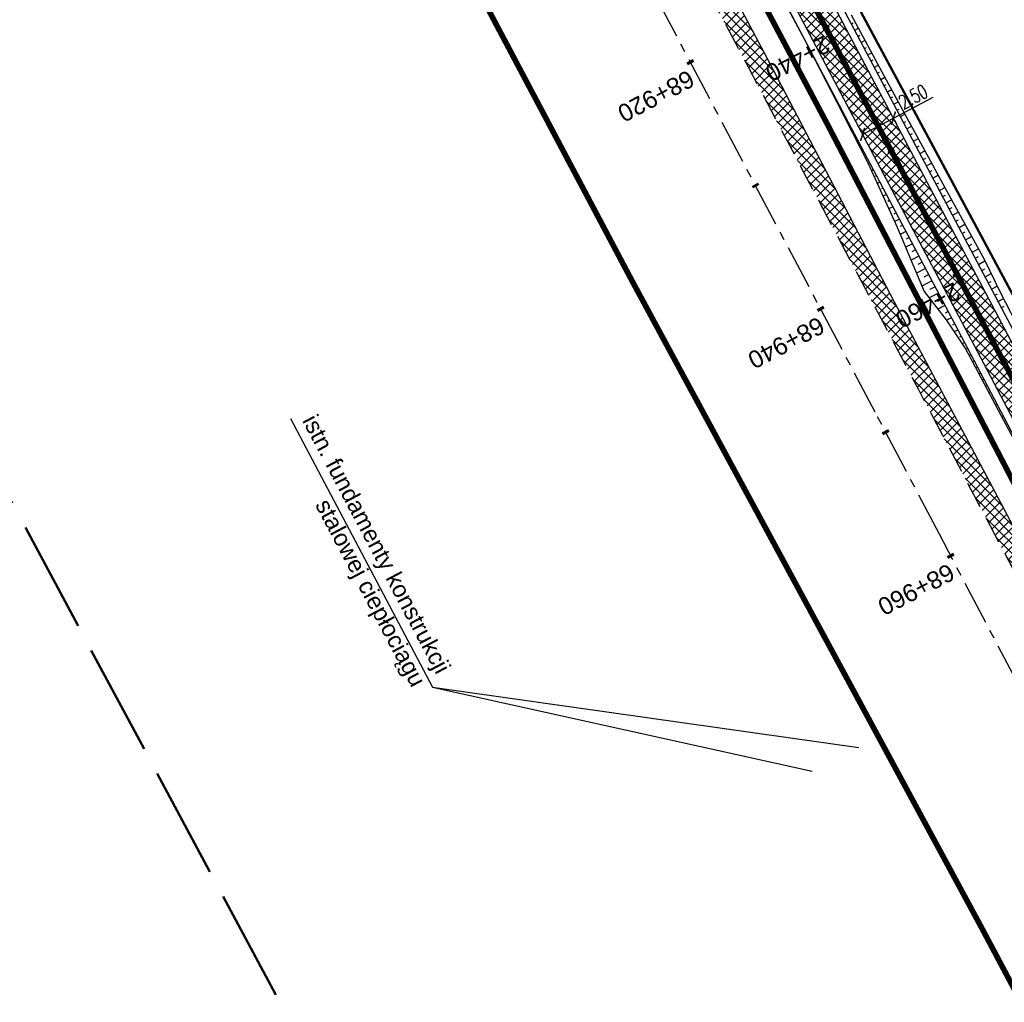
# Model space of a CAD drawing. Header units: metres. Extents: x 7529615 to 7533751, y 5721195 to 5727898.
# Tile 56 of 138: x 7530796 to 7530867, y 5725572 to 5725643. Entities that reach past the tile are written whole.
import ezdxf

# ---------------------------------------------------------------- set-up
doc = ezdxf.new("R2010")
doc.units = ezdxf.units.M
doc.header["$PDMODE"] = 1
doc.header["$PDSIZE"] = 0.3
for name, pattern in [('CENTER', [50.8, 31.75, -6.35, 6.35, -6.35]), ('CENTER2', [28.575, 19.05, -3.175, 3.175, -3.175]), ('HIDDEN', [9.525, 6.35, -3.175]), ('L_0_09', [2.5, 2, -0.5])]:
    doc.linetypes.add(name, pattern=pattern)
for name, color, linetype in [('C-DROGI-SYTUACJA-ETYKIETY', 7, 'Continuous'), ('D-hatch-pobocza', 131, 'Continuous'), ('D-pobocza', 60, 'Continuous'), ('D-rowy', 160, 'Continuous'), ('D-skarpa', 2, 'Continuous'), ('D-skarpa-kreskowanie', 2, 'Continuous'), ('D-wymiary', 1, 'Continuous')]:
    doc.layers.add(name, color=color, linetype=linetype)
for name, color, linetype, lineweight, true_color in [('D-hatch-ciag-pieszo-rowerowy', 7, 'Continuous', 13, 0xff9f80), ('D-linia-podzialowa-ZRID', 7, 'Continuous', 50, 0x40ff00), ('zakres-mdcp', 7, 'L_0_09', 50, 0xff05ff)]:
    doc.layers.add(name, color=color, linetype=linetype, lineweight=lineweight, true_color=true_color)
for name, color, linetype, lineweight in [('D-krawędzie', 3, 'Continuous', 30), ('D-obrzeża', 2, 'Continuous', 30), ('D-opisy', 2, 'Continuous', 30), ('D-oś', 2, 'CENTER', 30), ('D-pas-drogowy', 7, 'HIDDEN', 50)]:
    doc.layers.add(name, color=color, linetype=linetype, lineweight=lineweight)
doc.layers.add('poprzeczki', color=7, linetype='Continuous', true_color=0x0000c7)
doc.styles.add('DIMTEXT', font='simplex.shx', dxfattribs={"width": 0.7})
doc.styles.get("Standard").update_dxf_attribs({"font": 'arial.ttf'})
doc.dimstyles.new('500', dxfattribs={"dimtxt": 1, "dimasz": 0.7, "dimexe": 0.2, "dimexo": 0.5, "dimgap": 0.2, "dimtad": 1, "dimrnd": 0.005, "dimzin": 0, "dimdsep": 46, "dimtxsty": 'DIMTEXT', "dimblk": 'ARCHTICK', "dimcen": 0, "dimclrd": 256, "dimclre": 256, "dimclrt": 2, "dimadec": 5, "dimazin": 0, "dimtfac": 1, "dimtofl": 0, "dimtmove": 0, "dimatfit": 3, "dimfxl": 1, "dimtolj": 1, "dimtzin": 0, "dimlwd": -1, "dimlwe": -1, "dimarcsym": 0})
pattern_1 = [(45, (0, 0), (-0.33675960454, 0.33675960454), []), (135, (0, 0), (-0.33675960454, -0.33675960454), [])]

# ---------------------------------------------------------------- blocks, each defined once
blk = doc.blocks.new('_ArchTick')
at = {"color": 0, "linetype": 'ByBlock', "const_width": 0.15}
blk.add_lwpolyline([(-0.5, -0.5), (0.5, 0.5)], dxfattribs=at)
blk = doc.blocks.new('*D60')
at = {"layer": 'D-wymiary', "transparency": 16777216}
for p, q in [((7530858.887, 5725635.605), (7530861.746, 5725637.115)), ((7530856.676, 5725634.438), (7530858.887, 5725635.605)), ((7530859.12, 5725635.163), (7530858.98, 5725635.429)), ((7530856.91, 5725633.996), (7530856.769, 5725634.261))]:
    blk.add_line(p, q, dxfattribs=at)
at = {"layer": 'Defpoints', "color": 0, "transparency": 16777216}
for p in [(7530858.887, 5725635.605), (7530858.887, 5725635.605), (7530856.676, 5725634.438)]:
    blk.add_point(p, dxfattribs=at)
at = {"layer": 'D-wymiary', "transparency": 16777216, "xscale": 0.6999999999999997, "yscale": 0.6999999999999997, "zscale": 0.6999999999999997}
for p, rotation in [((7530858.887, 5725635.605), 27.83216332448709), ((7530856.676, 5725634.438), 207.8321633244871)]:
    blk.add_blockref('_ArchTick', p, dxfattribs=dict(at, rotation=rotation))
at = {"layer": 'D-wymiary', "color": 2, "transparency": 16777216, "insert": (7530860.299, 5725637.143), "char_height": 1, "attachment_point": 5, "rotation": 27.83216, "style": 'DIMTEXT'}
blk.add_mtext('\\A1;2.50', dxfattribs=at)
blk = doc.blocks.new('AeccTickLine')
at = {"color": 0, "linetype": 'ByBlock', "lineweight": -2}
blk.add_line((0, 1), (0, -1), dxfattribs=at)

msp = doc.modelspace()

# ---------------------------------------------------------------- hatches: boundary and pattern name
at = {"layer": 'D-hatch-ciag-pieszo-rowerowy'}
h = msp.add_hatch(dxfattribs=at)
h.set_pattern_fill('ANSI37', color=256, scale=0.15, style=0)
h.set_pattern_definition(pattern_1)
edge = h.paths.add_edge_path()
edge.add_line((7530818.124, 5725713.249), (7530816.54, 5725710.847))
edge.add_line((7530816.54, 5725710.847), (7530819.007, 5725705.983))
edge.add_line((7530819.007, 5725705.983), (7530845.281, 5725656.022))
edge.add_line((7530845.281, 5725656.022), (7530865.098, 5725618.485))
edge.add_line((7530865.098, 5725618.485), (7530869.71, 5725609.719))
edge.add_line((7530869.71, 5725609.719), (7530876.809, 5725596.199))
edge.add_arc((7530894.516, 5725605.497), 20, 207.7039, 238.14424)
edge.add_line((7530883.96, 5725588.51), (7530886.535, 5725586.909))
edge.add_arc((7530875.98, 5725569.922), 20, 27.7039, 58.14424, ccw=False)
edge.add_line((7530893.687, 5725579.22), (7530895.076, 5725576.575))
edge.add_line((7530895.076, 5725576.575), (7530899.583, 5725578.804))
edge.add_line((7530899.583, 5725578.804), (7530895.584, 5725580.984))
edge.add_arc((7530877.877, 5725571.686), 20, 27.7039, 58.14424)
edge.add_line((7530888.433, 5725588.674), (7530885.858, 5725590.274))
edge.add_arc((7530896.413, 5725607.262), 20, 207.7039, 238.14424, ccw=False)
edge.add_line((7530878.706, 5725597.964), (7530871.923, 5725610.881))
edge.add_line((7530871.923, 5725610.881), (7530867.31, 5725619.651))
edge.add_line((7530867.31, 5725619.651), (7530847.493, 5725657.187))
edge.add_line((7530847.493, 5725657.187), (7530821.219, 5725707.149))
edge.add_line((7530821.219, 5725707.149), (7530818.124, 5725713.249))
at = {"layer": 'D-hatch-pobocza'}
h = msp.add_hatch(dxfattribs=at)
h.set_pattern_fill('ANSI37', color=256, scale=0.15, style=0)
h.set_pattern_definition(pattern_1)
h.paths.add_polyline_path([(7530850.03, 5725639.55), (7530838.26, 5725661.68), (7530828.61, 5725680.54), (7530814.732, 5725707.81), (7530813.812, 5725705.117), (7530824.739, 5725684.389), (7530840.856, 5725653.693), (7530860.675, 5725616.154), (7530865.283, 5725607.394), (7530878.05, 5725583.08), (7530883.104, 5725573.52), (7530886.053, 5725572.463), (7530871.95, 5725597.92), (7530858.97, 5725622.4)])

# ---------------------------------------------------------------- linework, layer by layer
at = {"layer": 'D-krawędzie', "linetype": 'HIDDEN', "ltscale": 0.3, "flags": 128}
msp.add_lwpolyline([(7530572.01, 5726166.06), (7530620.381, 5726072.761), (7530641.555, 5726032.008), (7530660.961, 5725995.07), (7530689.128, 5725941.54), (7530707.336, 5725907.032), (7530725.256, 5725873.093), (7530743.97, 5725837.654), (7530770.527, 5725787.119), (7530787.864, 5725754.267), (7530809.898, 5725712.542), (7530824.739, 5725684.389), (7530840.856, 5725653.693), (7530860.675, 5725616.154), (7530865.283, 5725607.394), (7530878.05, 5725583.08), (7530918.172, 5725507.178), (7530950.163, 5725446.305), (7530993.419, 5725364.265), (7531022.766, 5725308.719), (7531053.81, 5725249.872), (7531081.166, 5725197.875), (7531103.902, 5725154.541), (7531128.123, 5725108.448), (7531149.3, 5725068.25), (7531167.38, 5725033.767), (7531197.165, 5724976.988), (7531228.151, 5724918.034), (7531253.153, 5724870.491), (7531286.796, 5724806.654), (7531306.74, 5724768.665), (7531335.094, 5724714.652), (7531357.319, 5724672.439), (7531373.645, 5724641.454), (7531392.162, 5724605.999), (7531418.48, 5724555.853), (7531439.727, 5724515.582), (7531468.399, 5724461.077), (7531491.782, 5724416.528), (7531531.99, 5724339.833), (7531557.227, 5724291.659), (7531569.852, 5724267.577), (7531591.376, 5724226.548), (7531610.004, 5724191.103), (7531616.883, 5724177.999), (7531629.985, 5724153.025), (7531641.007, 5724132.022), (7531664.906, 5724087.617), (7531677.644, 5724064.786), (7531683.112, 5724054.988), (7531686.753, 5724048.18), (7531695.448, 5724031.697), (7531703.749, 5724015.917), (7531709.214, 5724005.514), (7531719.389, 5723986.147), (7531726.295, 5723973), (7531732.741, 5723960.736), (7531735.13, 5723956.19)], dxfattribs=at)
at = {"layer": 'D-linia-podzialowa-ZRID', "color": 12, "ltscale": 15, "true_color": 0xc70000}
msp.add_lwpolyline([(7530735.223, 5725875.667), (7530752.504, 5725842.155), (7530778.311, 5725793.501), (7530797.5, 5725756.382), (7530812.519, 5725728.289), (7530820.039, 5725713.16), (7530822.422, 5725710.194), (7530833.155, 5725688.801), (7530849.629, 5725656.159), (7530867.983, 5725621.964), (7530872.63, 5725612.888), (7530880.354, 5725597.595), (7530883.839, 5725593.389), (7530891.782, 5725587.763), (7530895.039, 5725584.281), (7530897.034, 5725580.941), (7530900.952, 5725579.946), (7530904.81, 5725571.977)], dxfattribs=at)
at = {"layer": 'D-obrzeża'}
for points in [[(7530899.583, 5725578.804), (7530896.833, 5725580.303, -0.131848), (7530894.957, 5725582.092, 0.117448), (7530888.433, 5725588.674), (7530885.858, 5725590.274, -0.133608), (7530878.706, 5725597.964), (7530871.923, 5725610.881), (7530867.31, 5725619.651), (7530847.493, 5725657.187), (7530831.376, 5725687.881), (7530821.219, 5725707.149)], [(7530819.007, 5725705.983), (7530829.164, 5725686.717), (7530845.281, 5725656.022), (7530865.098, 5725618.485), (7530869.71, 5725609.719), (7530876.809, 5725596.199, 0.133608), (7530883.96, 5725588.51), (7530886.535, 5725586.909, -0.133608), (7530893.687, 5725579.22), (7530895.076, 5725576.576)]]:
    msp.add_lwpolyline(points, format="xyb", dxfattribs=at)
at = {"layer": 'D-opisy'}
for points in [[(7530815.676, 5725614.065), (7530825.855, 5725594.812), (7530853.06, 5725588.78)], [(7530825.855, 5725594.812), (7530856.4, 5725590.48)]]:
    msp.add_lwpolyline(points, dxfattribs=at)
at = {"layer": 'D-oś', "ltscale": 0.1}
msp.add_lwpolyline([(7530915.075, 5725505.546), (7530874.954, 5725581.449), (7530862.185, 5725605.765), (7530857.579, 5725614.523), (7530837.759, 5725652.063), (7530821.642, 5725682.76), (7530806.803, 5725710.907), (7530784.769, 5725752.633), (7530767.43, 5725785.489), (7530740.873, 5725836.023), (7530722.161, 5725871.458), (7530704.24, 5725905.399), (7530686.032, 5725939.909), (7530657.862, 5725993.442), (7530638.453, 5726030.387), (7530594.845, 5726110.895), (7530594.845, 5726110.895), (7530594.845, 5726110.895), (7530540.21, 5726214.45)], dxfattribs=at)
at = {"layer": 'D-oś', "linetype": 'CENTER2', "lineweight": 35, "ltscale": 0.2}
msp.add_lwpolyline([(7530731.225, 5725876.244), (7530749.941, 5725840.801), (7530776.607, 5725790.321), (7530793.835, 5725757.415), (7530804.978, 5725736.313, -0.004099), (7530807.239, 5725731.945), (7530820.113, 5725706.566), (7530830.27, 5725687.299), (7530846.387, 5725656.605), (7530866.204, 5725619.068), (7530877.76, 5725597.076, 0.133536), (7530884.909, 5725589.392), (7530887.484, 5725587.792, -0.133608), (7530894.636, 5725580.102), (7530904.4, 5725561.506, -0.112773)], format="xyb", dxfattribs=at)
at = {"layer": 'D-pas-drogowy', "ltscale": 0.2, "flags": 128}
msp.add_lwpolyline([(7531633.019, 5724182.834, 0.4, 0.4, 0), (7531617.559, 5724211.608, 0.4, 0.4, 0), (7531566.784, 5724302.736, 0.4, 0.4, 0), (7531538.419, 5724356.47, 0.4, 0.4, 0), (7531526.32, 5724379.39, 0.4, 0.4, 0), (7531516.102, 5724393.607, 0.4, 0.4, 0.001485), (7531513.78, 5724396.838, 0.4, 0.4, 0), (7531501.87, 5724413.41, 0.4, 0.4, 0), (7531474.926, 5724464.508, 0.4, 0.4, 0), (7531446.2, 5724518.992, 0.4, 0.4, 0), (7531424.962, 5724559.262, 0.4, 0.4, 0), (7531398.444, 5724609.566, 0.4, 0.4, 0), (7531379.647, 5724645.216, 0.4, 0.4, 0), (7531365.23, 5724672.56, 0.4, 0.4, 0), (7531341.306, 5724717.915, 0.4, 0.4, 0), (7531312.9, 5724771.789, 0.4, 0.4, 0), (7531292.591, 5724810.307, 0.4, 0.4, 0), (7531259.392, 5724873.271, 0.4, 0.4, 0), (7531233.74, 5724921.923, 0.4, 0.4, 0), (7531203.073, 5724980.092, 0.4, 0.4, 0), (7531173.471, 5725036.225, 0.4, 0.4, 0), (7531168.27, 5725046.09, 0.4, 0.4, 0), (7531172.29, 5725062.58, 0.4, 0.4, 0), (7531166.31, 5725074.58, 0.4, 0.4, 0), (7531150.32, 5725079.6, 0.4, 0.4, 0), (7531141.5, 5725096.43, 0.4, 0.4, 0), (7531109.312, 5725157.814, 0.4, 0.4, 0), (7531086.641, 5725201.048, 0.4, 0.4, 0), (7531059.198, 5725253.384, 0.4, 0.4, 0), (7531028.207, 5725312.489, 0.4, 0.4, 0), (7530999.105, 5725367.99, 0.4, 0.4, 0), (7530956.248, 5725449.725, 0.4, 0.4, 0), (7530924.398, 5725510.464, 0.4, 0.4, 0), (7530897.51, 5725561.74, 0.4, 0.4, 0), (7530894.46, 5725566.14, 0.4, 0.4, 0), (7530892.16, 5725570.49, 0.4, 0.4, 0), (7530869.363, 5725613.307, 0.4, 0.4, 0), (7530861.694, 5725627.705, 0.4, 0.4, 0), (7530852.74, 5725644.52, 0.4, 0.4, 0), (7530831.51, 5725684.2, 0.4, 0.4, 0), (7530811.13, 5725722.52, 0.4, 0.4, 0), (7530792.348, 5725757.941, 0.4, 0.4, 0), (7530768.03, 5725803.8, 0.4, 0.4, 0), (7530748.769, 5725840.179, 0.4, 0.4, 0), (7530727.7, 5725879.97, 0.4, 0.4, 0), (7530712.098, 5725909.545, 0.4, 0.4, 0), (7530693.644, 5725944.645, 0.4, 0.4, 0), (7530665.702, 5725997.539, 0.4, 0.4, 0), (7530641.76, 5726042.88, 0.4, 0.4, 0), (7530616.5, 5726091.48, 0.4, 0.4, 0), (7530604.628, 5726114.32, 0.4, 0.4, -0.007763), (7530602.5, 5726118.43, 0.4, 0.4, 0), (7530603.992, 5726123.395, 0.4, 0.4, 0), (7530606.53, 5726131.84, 0.4, 0.4, 0), (7530603.27, 5726136.83, 0.4, 0.4, 0), (7530593.776, 5726151.369, 0.4, 0.4, 0), (7530590.203, 5726156.84, 0.4, 0.4, 0), (7530583.3, 5726167.41, 0.4, 0.4, 0), (7530580.578, 5726170.428, 0.4, 0.4, 0), (7530575.85, 5726175.67, 0.4, 0.4, 0), (7530569.01, 5726186.66, 0.4, 0.4, 0), (7530562.555, 5726199.189, 0.4, 0.4, 0), (7530555.67, 5726211.39, 0.4, 0.4, 0), (7530548.29, 5726224.23, 0.4, 0.4, 0), (7530540.58, 5726237.71, 0.4, 0.4, 0), (7530532.68, 5726252.65, 0.4, 0.4, 0), (7530524.06, 5726269.35, 0.4, 0.4, 0), (7530502.82, 5726309.91, 0.4, 0.4, 0), (7530488.83, 5726336.63, 0.4, 0.4, 0), (7530466.03, 5726380.16, 0.4, 0.4, 0), (7530438.47, 5726432.77, 0.4, 0.4, 0), (7530424.53, 5726459.09, 0.4, 0.4, 0), (7530401.63, 5726502.97, 0.4, 0.4, 0), (7530383.38, 5726538.06, 0.4, 0.4, 0), (7530353.97, 5726593.52, 0.4, 0.4, 0), (7530338.47, 5726622.74, 0.4, 0.4, 0), (7530322.01, 5726653.88, 0.4, 0.4, 0), (7530297.54, 5726700.33, 0.4, 0.4, 0), (7530287.38, 5726719.6, 0.4, 0.4, 0), (7530285.95, 5726722.316, 0.4, 0.4, 0), (7530280.26, 5726733.12, 0.4, 0.4, 0), (7530266.73, 5726758.74, 0.4, 0.4, 0), (7530260.42, 5726770.47, 0.4, 0.4, 0), (7530253.25, 5726783.82, 0.4, 0.4, 0), (7530244.95, 5726799.33, 0.4, 0.4, 0), (7530239.39, 5726808.49, 0.4, 0.4, 0), (7530238.29, 5726807.9, 0.4, 0.4, 0), (7530218.11, 5726850.67, 0.4, 0.4, 0), (7530175.907, 5726928.168, 0.4, 0.4, 0), (7530096.68, 5727076.15, 0.4, 0.4, 0), (7530094.68, 5727079.89, 0.4, 0.4, 0), (7530064.597, 5727135.523, 0.4, 0.4, 0), (7530046.731, 5727168.892, 0.4, 0.4, 0), (7530025.803, 5727208.461, 0.4, 0.4, 0), (7530012.847, 5727232.979, 0.4, 0.4, 0), (7529994.15, 5727268.45, 0.4, 0.4, 0), (7529981.671, 5727291.93, 0.4, 0.4, 0), (7529949.89, 5727351.73, 0.4, 0.4, 0), (7529924.75, 5727399.03, 0.4, 0.4, 0), (7529915.516, 5727417.1, 0.4, 0.4, 0), (7529885.83, 5727475.19, 0.4, 0.4, 0), (7529862.56, 5727519.97, 0.4, 0.4, 0), (7529852.985, 5727538.191, 0.4, 0.4, 0), (7529836.513, 5727569.511, 0.4, 0.4, 0), (7529815.369, 5727609.141, 0.4, 0.4, 0), (7529792.795, 5727651.247, 0.4, 0.4, 0), (7529774.199, 5727685.858, 0.4, 0.4, 0), (7529746.966, 5727736.059, 0.4, 0.4, 0), (7529733.92, 5727757.62, 0.4, 0.4, 0), (7529708.607, 5727806.389, 0.4, 0.4, 0), (7529688.492, 5727796.345, 0.4, 0.4, 0), (7529723.55, 5727729.88, 0.4, 0.4, 0), (7529725.42, 5727730.2, 0.4, 0.4, 0), (7529735.38, 5727711.28, 0.4, 0.4, 0), (7529739.21, 5727707.77, 0.4, 0.4, 0), (7529753.31, 5727681.13, 0.4, 0.4, 0), (7529755.178, 5727682.114, 0.4, 0.4, 0), (7529792.102, 5727611.923, 0.4, 0.4, 0), (7529811.741, 5727574.662, 0.4, 0.4, 0), (7529835.194, 5727530.193, 0.4, 0.4, 0), (7529857.56, 5727487.787, 0.4, 0.4, 0), (7529875.155, 5727454.426, 0.4, 0.4, 0), (7529890.63, 5727425.131, 0.4, 0.4, 0), (7529900.671, 5727406.159, 0.4, 0.4, 0), (7529953.284, 5727306.747, 0.4, 0.4, 0), (7529983.208, 5727250.207, 0.4, 0.4, 0), (7530015.379, 5727189.42, 0.4, 0.4, 0), (7530062.319, 5727099.625, 0.4, 0.4, 0), (7530100.06, 5727027.16, 0.4, 0.4, 0), (7530105.06, 5727018.32, 0.4, 0.4, 0), (7530143.175, 5726945.066, 0.4, 0.4, 0), (7530170.547, 5726892.961, 0.4, 0.4, 0), (7530195.92, 5726850.75, 0.4, 0.4, 0), (7530194.71, 5726849.15, 0.4, 0.4, 0), (7530197.22, 5726845.06, 0.4, 0.4, 0), (7530254.03, 5726738.21, 0.4, 0.4, 0), (7530261.371, 5726724.163, 0.4, 0.4, 0), (7530281.54, 5726685.57, 0.4, 0.4, 0), (7530289.214, 5726671.967, 0.4, 0.4, 0), (7530300.51, 5726651.778, 0.4, 0.4, 0), (7530303.939, 5726645.168, 0.4, 0.4, 0), (7530334.708, 5726583.665, 0.4, 0.4, 0), (7530397.759, 5726458.5, 0.4, 0.4, 0), (7530450.41, 5726357.28, 0.4, 0.4, 0), (7530482.4, 5726303.41, 0.4, 0.4, 0), (7530483.688, 5726301.003, 0.4, 0.4, 0), (7530491.35, 5726283.94, 0.4, 0.4, 0), (7530512.67, 5726243.78, 0.4, 0.4, 0), (7530529.43, 5726209.46, 0.4, 0.4, 0), (7530571.29, 5726130.56, 0.4, 0.4, 0), (7530581.28, 5726107.21, 0.4, 0.4, 0), (7530591.16, 5726088.44, 0.4, 0.4, 0), (7530597.42, 5726080.68, 0.4, 0.4, 0), (7530607.21, 5726063.51, 0.4, 0.4, 0), (7530610.82, 5726061.93, 0.4, 0.4, 0), (7530634.935, 5726016.147, 0.4, 0.4, 0), (7530642.914, 5726001.078, 0.4, 0.4, 0), (7530695.12, 5725902.09, 0.4, 0.4, 0), (7530708.718, 5725876.303, 0.4, 0.4, 0), (7530755.54, 5725787.51, 0.4, 0.4, 0), (7530802.56, 5725694.925, 0.4, 0.4, 0), (7530840.085, 5725624.059, 0.4, 0.4, 0), (7530865.243, 5725577.494, 0.4, 0.4, 0), (7530914.557, 5725484.684, 0.4, 0.4, 0), (7530964.182, 5725390.836, 0.4, 0.4, 0), (7531008.007, 5725307.954, 0.4, 0.4, 0), (7531059.253, 5725211.041, 0.4, 0.4, 0), (7531127.66, 5725081.67, 0.4, 0.4, 0), (7531345.12, 5724669.94, 0.4, 0.4, 0), (7531388.464, 5724586.93, 0.4, 0.4, 0), (7531412.35, 5724541.183, 0.4, 0.4, 0), (7531482.09, 5724407.62, 0.4, 0.4, 0), (7531504.02, 5724366.79, 0.4, 0.4, 0), (7531519.374, 5724337.52, 0.4, 0.4, 0), (7531563.749, 5724252.932, 0.4, 0.4, 0), (7531602.175, 5724179.681, 0.4, 0.4, 0), (7531619.177, 5724147.204, 0.4, 0.4, 0), (7531625.038, 5724135.635, 0.4, 0.4, 0), (7531656.796, 5724073.316, 0.4, 0.4, 0), (7531675.12, 5724037.36, 0.4, 0.4, 0), (7531682.71, 5724022.92, 0.4, 0.4, 0), (7531705.565, 5723979.811, 0.4, 0.4, 0), (7531736.606, 5723921.262, 0.4, 0.4, 0), (7531750.46, 5723895.13, 0.4, 0.4, 0), (7531740.77, 5723886.56, 0.4, 0.4, 0), (7531732.86, 5723885, 0.4, 0.4, 0), (7531722.18, 5723887.77, 0.4, 0.4, 0), (7531729.87, 5723862.17, 0.4, 0.4, 0), (7531742.92, 5723861.93, 0.4, 0.4, 0), (7531763.71, 5723859.52, 0.4, 0.4, 0), (7531768.42, 5723854.12, 0.4, 0.4, 0), (7531787.42, 5723817.97, 0.4, 0.4, 0), (7531795.57, 5723809.82, 0.4, 0.4, 0), (7531816.347, 5723819.85, 0.4, 0.4, 0), (7531816.347, 5723819.85, 0.4, 0.4, 0), (7531805.06, 5723843.23, 0.4, 0.4, 0), (7531803.61, 5723886.23, 0.4, 0.4, 0), (7531803.61, 5723886.23, 0.4, 0.4, 0), (7531780.08, 5723929.25, 0.4, 0.4, 0), (7531758.69, 5723936.76, 0.4, 0.4, 0), (7531749.359, 5723946.412, 0.4, 0.4, 0), (7531742.71, 5723953.29, 0.4, 0.4, 0), (7531735.177, 5723967.878, 0.4, 0.4, 0), (7531722.37, 5723992.68, 0.4, 0.4, 0), (7531705.042, 5724030.886, 0.4, 0.4, 0), (7531699.47, 5724043.17, 0.4, 0.4, 0), (7531692.69, 5724058.11, 0.4, 0.4, 0), (7531679.672, 5724084.017, 0.4, 0.4, 0), (7531674.55, 5724094.21, 0.4, 0.4, 0), (7531666.633, 5724114.003, 0.4, 0.4, 0), (7531649, 5724153.82, 0.4, 0.4, 0), (7531641.49, 5724149.34, 0.4, 0.4, 0), (7531626.04, 5724179.34, 0.4, 0.4, 0), (7531633.03, 5724182.84, 0, 0, 0)], format="xyseb", dxfattribs=at)
at = {"layer": 'D-pobocza'}
msp.add_lwpolyline([(7530886.053, 5725572.463), (7530871.95, 5725597.92), (7530858.97, 5725622.4), (7530850.03, 5725639.55), (7530838.26, 5725661.68), (7530828.61, 5725680.54), (7530814.732, 5725707.81)], dxfattribs=at)
for points in [[(7530896.348, 5725580.605), (7530896.027, 5725581.217, 0.133608), (7530888.697, 5725589.099), (7530886.121, 5725590.699, -0.133608), (7530879.149, 5725598.196), (7530872.366, 5725611.113), (7530867.752, 5725619.884), (7530847.935, 5725657.42), (7530831.819, 5725688.114), (7530821.661, 5725707.382)], [(7530818.565, 5725705.75), (7530828.721, 5725686.485), (7530844.838, 5725655.79), (7530864.656, 5725618.252), (7530869.267, 5725609.486), (7530876.366, 5725595.967, 0.133608), (7530883.697, 5725588.085), (7530886.272, 5725586.485, -0.133608), (7530893.244, 5725578.988), (7530894.624, 5725576.36)]]:
    msp.add_lwpolyline(points, format="xyb", dxfattribs=at)
at = {"layer": 'D-rowy', "linetype": 'HIDDEN', "ltscale": 0.1, "const_width": 0.4, "flags": 128}
msp.add_lwpolyline([(7530883.811, 5725577.738), (7530881.989, 5725581.825), (7530870.795, 5725603.155), (7530854.16, 5725635.155), (7530838.136, 5725665.424), (7530816.674, 5725707.159)], dxfattribs=at)
at = {"layer": 'D-skarpa', "linetype": 'Continuous'}
for points in [[(7530850.155, 5725645.665), (7530852.508, 5725641.253), (7530854.798, 5725636.808), (7530857.074, 5725632.356), (7530859.152, 5725627.799), (7530861.089, 5725623.168), (7530862.669, 5725621.146), (7530864.043, 5725619.073), (7530864.522, 5725618.18), (7530866.399, 5725614.667), (7530873.469, 5725601.437)], [(7530855.854, 5725643.02), (7530858.221, 5725638.615), (7530863.006, 5725629.833), (7530865.409, 5725625.448), (7530866.52, 5725623.179), (7530868.107, 5725620.073)]]:
    msp.add_lwpolyline(points, dxfattribs=at)
at = {"layer": 'D-skarpa-kreskowanie', "linetype": 'Continuous'}
for p, q in [((7530851.834, 5725642.517, 107.582), (7530851.843, 5725642.521, 107.579)), ((7530852.069, 5725642.075, 107.581), (7530852.073, 5725642.077, 107.581)), ((7530855.884, 5725642.364, 107.712), (7530856.01, 5725642.43, 107.618)), ((7530856.118, 5725641.922, 107.713), (7530856.372, 5725642.056, 107.522)), ((7530852.31, 5725641.637, 107.581), (7530852.305, 5725641.634, 107.58)), ((7530852.543, 5725641.195, 107.582), (7530852.541, 5725641.194, 107.58)), ((7530856.351, 5725641.479, 107.714), (7530856.48, 5725641.547, 107.617)), ((7530856.585, 5725641.037, 107.715), (7530856.845, 5725641.175, 107.518)), ((7530852.777, 5725640.753, 107.582), (7530852.768, 5725640.748, 107.576)), ((7530856.818, 5725640.595, 107.715), (7530856.95, 5725640.665, 107.616)), ((7530853.01, 5725640.311, 107.583), (7530853.004, 5725640.307, 107.578)), ((7530853.244, 5725639.868, 107.584), (7530853.226, 5725639.859, 107.571)), ((7530857.051, 5725640.153, 107.716), (7530857.319, 5725640.294, 107.515)), ((7530857.285, 5725639.711, 107.717), (7530857.42, 5725639.782, 107.615)), ((7530853.477, 5725639.426, 107.585), (7530853.466, 5725639.421, 107.576)), ((7530853.711, 5725638.984, 107.585), (7530853.684, 5725638.97, 107.566)), ((7530857.518, 5725639.269, 107.718), (7530857.792, 5725639.413, 107.511)), ((7530853.944, 5725638.542, 107.586), (7530853.929, 5725638.534, 107.575)), ((7530857.752, 5725638.826, 107.718), (7530857.89, 5725638.9, 107.614)), ((7530857.985, 5725638.384, 107.719), (7530858.266, 5725638.532, 107.507)), ((7530854.178, 5725638.1, 107.587), (7530854.143, 5725638.081, 107.561)), ((7530854.411, 5725637.658, 107.588), (7530854.391, 5725637.647, 107.573)), ((7530858.219, 5725637.942, 107.72), (7530858.362, 5725638.018, 107.612)), ((7530858.452, 5725637.5, 107.721), (7530858.744, 5725637.654, 107.5)), ((7530854.644, 5725637.215, 107.588), (7530854.601, 5725637.192, 107.555)), ((7530858.686, 5725637.058, 107.721), (7530858.835, 5725637.136, 107.609)), ((7530854.878, 5725636.773, 107.589), (7530854.854, 5725636.761, 107.571)), ((7530855.111, 5725636.331, 107.59), (7530855.057, 5725636.303, 107.549)), ((7530858.919, 5725636.616, 107.722), (7530859.223, 5725636.776, 107.493)), ((7530859.152, 5725636.173, 107.723), (7530859.307, 5725636.255, 107.606)), ((7530855.345, 5725635.889, 107.591), (7530855.315, 5725635.873, 107.568)), ((7530855.578, 5725635.447, 107.591), (7530855.512, 5725635.412, 107.542)), ((7530859.386, 5725635.731, 107.724), (7530859.701, 5725635.898, 107.486)), ((7530855.812, 5725635.005, 107.592), (7530855.776, 5725634.986, 107.565)), ((7530859.619, 5725635.289, 107.724), (7530859.78, 5725635.374, 107.603)), ((7530859.853, 5725634.847, 107.725), (7530860.18, 5725635.02, 107.478)), ((7530856.045, 5725634.563, 107.593), (7530855.967, 5725634.522, 107.534)), ((7530856.278, 5725634.12, 107.594), (7530856.237, 5725634.098, 107.562)), ((7530860.086, 5725634.405, 107.726), (7530860.253, 5725634.493, 107.6)), ((7530860.32, 5725633.963, 107.727), (7530860.658, 5725634.142, 107.471)), ((7530856.512, 5725633.678, 107.594), (7530856.423, 5725633.631, 107.527)), ((7530860.553, 5725633.52, 107.727), (7530860.725, 5725633.611, 107.597)), ((7530856.745, 5725633.236, 107.595), (7530856.698, 5725633.211, 107.559)), ((7530856.979, 5725632.794, 107.596), (7530856.878, 5725632.741, 107.52)), ((7530860.786, 5725633.078, 107.728), (7530861.137, 5725633.263, 107.464)), ((7530861.02, 5725632.636, 107.729), (7530861.198, 5725632.73, 107.594)), ((7530857.212, 5725632.352, 107.597), (7530857.158, 5725632.323, 107.555)), ((7530857.446, 5725631.91, 107.597), (7530857.311, 5725631.838, 107.495)), ((7530861.253, 5725632.194, 107.73), (7530861.616, 5725632.385, 107.457)), ((7530857.679, 5725631.467, 107.598), (7530857.599, 5725631.425, 107.537)), ((7530861.487, 5725631.752, 107.73), (7530861.671, 5725631.849, 107.592)), ((7530861.72, 5725631.31, 107.731), (7530862.094, 5725631.507, 107.449)), ((7530857.913, 5725631.025, 107.599), (7530857.726, 5725630.927, 107.458)), ((7530858.146, 5725630.583, 107.6), (7530858.04, 5725630.527, 107.519)), ((7530861.954, 5725630.868, 107.732), (7530862.143, 5725630.968, 107.589)), ((7530862.187, 5725630.425, 107.733), (7530862.573, 5725630.629, 107.442)), ((7530858.379, 5725630.141, 107.6), (7530858.141, 5725630.015, 107.421)), ((7530862.421, 5725629.983, 107.733), (7530862.616, 5725630.086, 107.586)), ((7530862.654, 5725629.541, 107.734), (7530863.051, 5725629.751, 107.435)), ((7530858.613, 5725629.699, 107.601), (7530858.481, 5725629.629, 107.502)), ((7530858.846, 5725629.257, 107.602), (7530858.557, 5725629.104, 107.384)), ((7530862.887, 5725629.099, 107.735), (7530863.09, 5725629.206, 107.582)), ((7530859.08, 5725628.814, 107.602), (7530858.922, 5725628.731, 107.484)), ((7530859.313, 5725628.372, 107.603), (7530858.972, 5725628.192, 107.346)), ((7530863.121, 5725628.657, 107.735), (7530863.532, 5725628.874, 107.426)), ((7530859.547, 5725627.93, 107.604), (7530859.362, 5725627.833, 107.465)), ((7530863.354, 5725628.215, 107.736), (7530863.563, 5725628.325, 107.579)), ((7530863.588, 5725627.772, 107.737), (7530864.013, 5725627.997, 107.417)), ((7530859.78, 5725627.488, 107.605), (7530859.372, 5725627.273, 107.297)), ((7530860.014, 5725627.046, 107.605), (7530859.79, 5725626.928, 107.437)), ((7530863.821, 5725627.33, 107.738), (7530864.037, 5725627.444, 107.575)), ((7530864.055, 5725626.888, 107.738), (7530864.493, 5725627.12, 107.408)), ((7530860.247, 5725626.604, 107.606), (7530859.76, 5725626.346, 107.239)), ((7530864.288, 5725626.446, 107.739), (7530864.511, 5725626.564, 107.571)), ((7530864.522, 5725626.004, 107.74), (7530864.974, 5725626.243, 107.399)), ((7530860.714, 5725625.719, 107.608), (7530860.147, 5725625.42, 107.18)), ((7530860.48, 5725626.162, 107.607), (7530860.217, 5725626.022, 107.408)), ((7530864.755, 5725625.562, 107.741), (7530864.985, 5725625.683, 107.568)), ((7530861.181, 5725624.835, 107.609), (7530860.535, 5725624.494, 107.122)), ((7530860.947, 5725625.277, 107.608), (7530860.644, 5725625.117, 107.38)), ((7530864.988, 5725625.119, 107.741), (7530865.451, 5725625.364, 107.393)), ((7530861.414, 5725624.393, 107.61), (7530861.071, 5725624.212, 107.351)), ((7530865.222, 5725624.677, 107.742), (7530865.446, 5725624.796, 107.573)), ((7530865.455, 5725624.235, 107.743), (7530865.891, 5725624.465, 107.415)), ((7530861.648, 5725623.951, 107.611), (7530860.922, 5725623.568, 107.064)), ((7530861.881, 5725623.509, 107.611), (7530861.507, 5725623.311, 107.329)), ((7530865.689, 5725623.793, 107.744), (7530865.9, 5725623.904, 107.585)), ((7530865.922, 5725623.351, 107.744), (7530866.33, 5725623.566, 107.437)), ((7530862.115, 5725623.066, 107.612), (7530861.445, 5725622.713, 107.107)), ((7530866.156, 5725622.909, 107.746), (7530866.353, 5725623.013, 107.597)), ((7530862.348, 5725622.624, 107.613), (7530862.053, 5725622.468, 107.39)), ((7530862.581, 5725622.182, 107.614), (7530862.07, 5725621.912, 107.228)), ((7530866.389, 5725622.466, 107.751), (7530866.779, 5725622.672, 107.458)), ((7530866.623, 5725622.024, 107.757), (7530866.814, 5725622.126, 107.612)), ((7530862.815, 5725621.74, 107.614), (7530862.599, 5725621.626, 107.451)), ((7530863.048, 5725621.298, 107.616), (7530862.692, 5725621.11, 107.347)), ((7530863.282, 5725620.856, 107.621), (7530863.126, 5725620.773, 107.504)), ((7530863.515, 5725620.413, 107.627), (7530863.248, 5725620.272, 107.425)), ((7530863.749, 5725619.971, 107.632), (7530863.637, 5725619.912, 107.548)), ((7530863.982, 5725619.529, 107.638), (7530863.803, 5725619.435, 107.503)), ((7530864.216, 5725619.087, 107.644), (7530864.145, 5725619.05, 107.591)), ((7530864.449, 5725618.645, 107.649), (7530864.311, 5725618.572, 107.546)), ((7530864.682, 5725618.203, 107.655), (7530864.615, 5725618.167, 107.604)), ((7530864.915, 5725617.76, 107.661), (7530864.783, 5725617.691, 107.561)), ((7530865.147, 5725617.317, 107.666), (7530865.083, 5725617.284, 107.618)), ((7530865.38, 5725616.875, 107.672), (7530865.254, 5725616.809, 107.577)), ((7530865.613, 5725616.432, 107.678), (7530865.551, 5725616.4, 107.632)), ((7530865.845, 5725615.99, 107.683), (7530865.726, 5725615.927, 107.593)), ((7530866.078, 5725615.547, 107.689), (7530866.02, 5725615.516, 107.645)), ((7530866.31, 5725615.104, 107.695), (7530866.197, 5725615.045, 107.609)), ((7530866.543, 5725614.662, 107.7), (7530866.488, 5725614.633, 107.659)), ((7530866.775, 5725614.219, 107.706), (7530866.668, 5725614.163, 107.625))]:
    msp.add_line(p, q, dxfattribs=at)
at = {"layer": 'zakres-mdcp', "color": 202, "lineweight": 50, "ltscale": 4, "flags": 128}
msp.add_lwpolyline([(7531758.716, 5723850.032), (7531728.332, 5723851.794), (7531693.814, 5723894.136), (7531508.569, 5724248.602), (7531193.64, 5724847.394), (7530844.997, 5725516.068), (7530405.871, 5726335.327), (7530096.993, 5726929.301), (7529784.459, 5727520.373), (7529614.644, 5727842.41), (7529717.957, 5727897.667), (7529956.258, 5727449.278), (7530409.857, 5726589.568), (7530617.799, 5726197.499), (7530696.376, 5726240.903), (7530727.021, 5726177.862), (7530650.299, 5726135.481), (7530758.301, 5725929.636), (7531064.675, 5725351.856), (7531385.887, 5724741.515), (7531581.6, 5724370.323), (7531686.001, 5724174.745), (7531797.117, 5723955.134), (7531838.087, 5723957.501), (7531858.457, 5723931.987), (7531819.328, 5723892.549), (7531820.891, 5723857.614), (7531768.235, 5723832.41), (7531758.716, 5723850.032)], dxfattribs=at)

# ---------------------------------------------------------------- block references
at = {"layer": 'C-DROGI-SYTUACJA-ETYKIETY', "color": 2, "linetype": 'Continuous', "lineweight": 60, "xscale": 0.25, "yscale": 0.25, "zscale": 0.25}
for p, rotation in [((7530844.332, 5725639.613), 297.8321633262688), ((7530849.001, 5725630.77), 297.8321633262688), ((7530853.67, 5725621.927), 297.8321633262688), ((7530858.336, 5725613.083), 297.7440278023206), ((7530862.99, 5725604.232), 297.7038974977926)]:
    msp.add_blockref('AeccTickLine', p, dxfattribs=dict(at, rotation=rotation))
at = {"layer": 'poprzeczki', "color": 2, "linetype": 'Continuous', "lineweight": 60, "xscale": 0.25, "yscale": 0.25, "zscale": 0.25, "rotation": 297.8321633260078}
for p in [(7530854.059, 5725642.072), (7530858.728, 5725633.229), (7530863.397, 5725624.386)]:
    msp.add_blockref('AeccTickLine', p, dxfattribs=at)

# ---------------------------------------------------------------- texts
at = {"layer": 'C-DROGI-SYTUACJA-ETYKIETY', "color": 2}
for s, rotation, p in [('2+440', 207.83216, (7530853.903, 5725641.566)), ('68+920', 207.83216, (7530844.175, 5725639.107)), ('2+460', 207.83216, (7530863.24, 5725623.879)), ('68+940', 207.83216, (7530853.513, 5725621.42)), ('68+960', 207.7039, (7530862.833, 5725603.725))]:
    msp.add_text(s, height=1.25, rotation=rotation, dxfattribs=at).set_placement(p)
at = {"layer": 'D-opisy', "insert": (7530827.205, 5725596.206), "char_height": 1.2, "attachment_point": 3, "rotation": 297.86422}
msp.add_mtext_dynamic_manual_height_columns('istn. fundamenty konstrukcji \\Pstalowej ciepłociągu', width=35.39242, gutter_width=6, heights=[0], dxfattribs=at)

# ---------------------------------------------------------------- dimensions: what is measured, and where the dimension line sits
at = {"layer": 'D-wymiary'}
dim = msp.add_aligned_dim(p1=(7530856.676, 5725634.438), p2=(7530858.887, 5725635.605), distance=0, dimstyle='500', dxfattribs=at)
dim.commit()
dim.dimension.update_dxf_attribs({"geometry": '*D60', "text_midpoint": (7530860.299, 5725637.143)})

doc.saveas('drawing.dxf')
